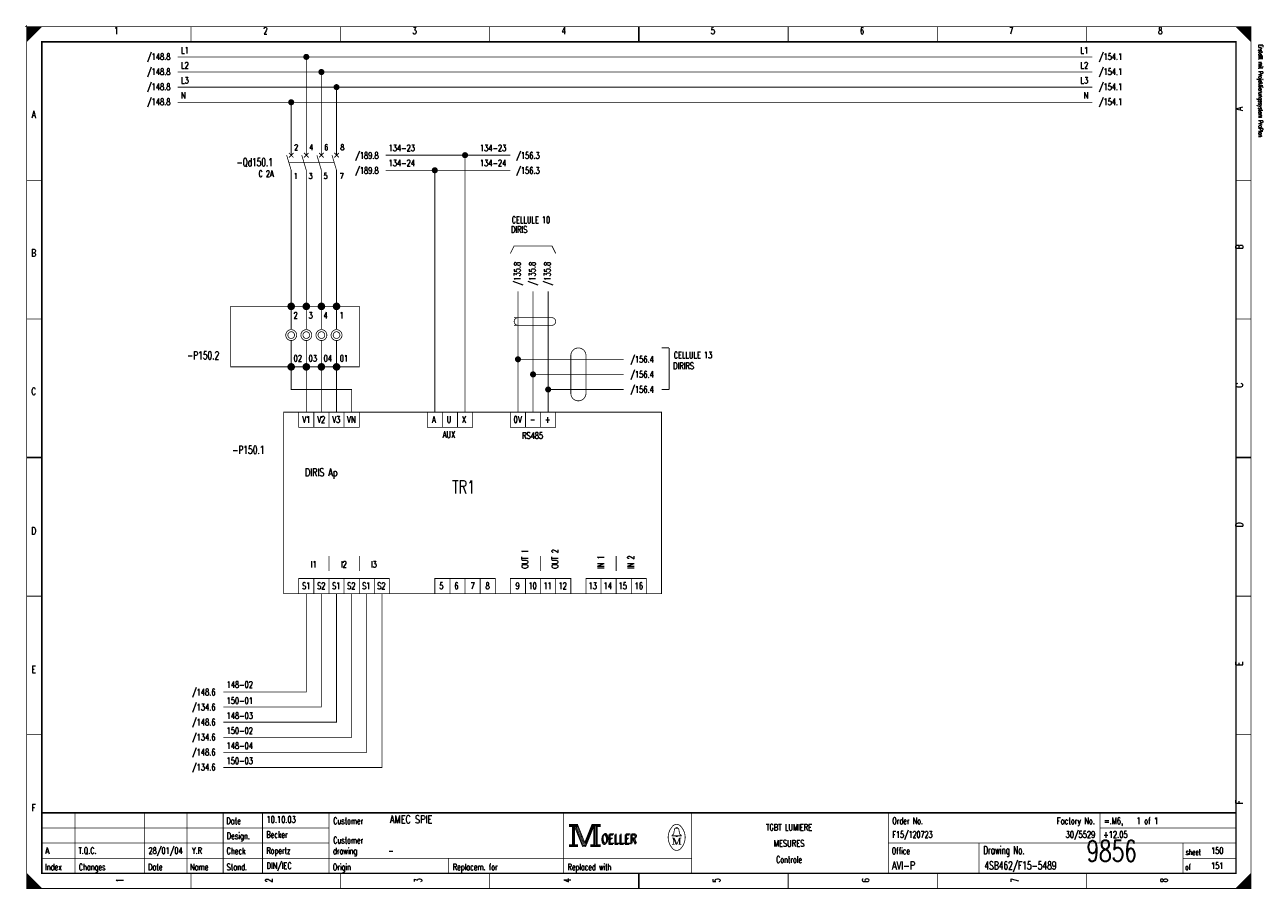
# Model space of a CAD drawing. Header units: centimetres. Extents: x 0 to 491, y -1040 to 69.
# Tile 72 of 181: x 0 to 41, y -600 to -571. Entities that reach past the tile are written whole.
import ezdxf
from ezdxf.enums import TextEntityAlignment as Align

# ---------------------------------------------------------------- set-up
doc = ezdxf.new("R2010")
doc.units = ezdxf.units.CM
doc.header["$MEASUREMENT"] = 0
doc.linetypes.add('GESTRICHELT', pattern=[3.75, 3, -0.75])
doc.layers.get('0').update_dxf_attribs({"color": 9, "linetype": 'CONTINUOUS'})
doc.styles.get("Standard").update_dxf_attribs({"font": 'romans.shx', "bigfont": 'TXT.shx'})

# ---------------------------------------------------------------- blocks, each defined once
blk = doc.blocks.new('BCIRCLE_FILLED')
at = {"color": 0, "linetype": 'Continuous', "const_width": 1, "flags": 128}
blk.add_lwpolyline([(0.5, 0, 1), (-0.5, 0, 1)], format="xyb", close=True, dxfattribs=at)

msp = doc.modelspace()

# ---------------------------------------------------------------- linework, layer by layer
at = {"color": 0}
for points, const_width in [([(0, -571.45), (0, -571.55)], 0.025), ([(0, -571.45), (0, -571.55)], 0.025), ([(-0.05, -571.5), (0.05, -571.5)], 0.025), ([(-0.05, -571.5), (0.05, -571.5)], 0.025), ([(5.438, -571.5), (5.438, -572)], 0.025), ([(10.375, -571.5), (10.375, -572)], 0.025), ([(15.312, -571.5), (15.312, -572)], 0.025), ([(20.25, -572), (20.25, -571.5)], 0.05), ([(20.25, -571.5), (20.25, -572)], 0.025), ([(25.188, -571.5), (25.188, -572)], 0.025), ([(30.125, -571.5), (30.125, -572)], 0.025), ([(35.062, -571.5), (35.062, -572)], 0.025), ([(8.6, -575.75), (8.75, -576.25)], 0.025), ([(8.675, -575.675), (8.825, -575.825)], 0.03), ([(8.8, -575.7), (8.675, -575.825)], 0.03), ([(8.825, -575.675), (8.725, -575.775)], 0.03), ([(9.1, -575.75), (9.25, -576.25)], 0.025), ([(9.175, -575.675), (9.325, -575.825)], 0.03), ([(9.325, -575.675), (9.175, -575.825)], 0.03), ([(9.6, -575.75), (9.75, -576.25)], 0.025), ([(9.825, -575.675), (9.675, -575.825)], 0.03), ([(9.675, -575.675), (9.825, -575.825)], 0.03), ([(10.1, -575.75), (10.25, -576.25)], 0.025), ([(10.325, -575.675), (10.175, -575.825)], 0.03), ([(10.175, -575.675), (10.325, -575.825)], 0.03), ([(0, -576.583), (0.5, -576.583)], 0.025), ([(40.5, -576.583), (40, -576.583)], 0.025), ([(8.75, -581.5), (8.75, -580.75)], 0.025), ([(9.25, -581.5), (9.25, -580.75)], 0.025), ([(9.75, -581.5), (9.75, -580.75)], 0.025), ([(10.25, -581.5), (10.25, -580.75)], 0.025), ([(0, -581.167), (0.5, -581.167)], 0.025), ([(40.5, -581.167), (40, -581.167)], 0.025), ([(8.75, -581.9), (8.75, -582.75)], 0.025), ([(9.25, -581.9), (9.25, -582.75)], 0.025), ([(9.75, -581.9), (9.75, -582.75)], 0.025), ([(10.25, -581.9), (10.25, -582.75)], 0.025), ([(21, -582.125), (21.25, -582.125)], 0.03), ([(21.25, -582.125), (21.25, -583.5)], 0.03), ([(21.25, -583.5), (21, -583.5)], 0.03), ([(0.5, -585.75), (0, -585.75)], 0.05), ([(0, -585.75), (0.5, -585.75)], 0.025), ([(40, -585.75), (40.5, -585.75)], 0.05), ([(40.5, -585.75), (40, -585.75)], 0.025), ([(10, -589), (10, -589.5)], 0.025), ([(11, -589.5), (11, -589)], 0.025), ([(17, -589), (17, -589.5)], 0.025), ([(19.5, -589.5), (19.5, -589)], 0.025), ([(0, -590.333), (0.5, -590.333)], 0.025), ([(40.5, -590.333), (40, -590.333)], 0.025), ([(0, -594.917), (0.5, -594.917)], 0.025), ([(40.5, -594.917), (40, -594.917)], 0.025), ([(40, -597.5), (0.5, -597.5)], 0.05), ([(1.6, -599.5), (1.6, -597.5)], 0.025), ([(3.9, -599.5), (3.9, -597.5)], 0.025), ([(5.3, -599.5), (5.3, -597.5)], 0.025), ([(6.5, -597.5), (6.5, -599.5)], 0.025), ([(7.8, -597.5), (7.8, -599.5)], 0.025), ([(10, -597.5), (10, -599.5)], 0.025), ([(17.75, -597.5), (17.75, -599.5)], 0.025), ([(22, -597.5), (22, -599.5)], 0.025), ([(28.5, -597.5), (28.5, -599.5)], 0.025), ([(35.5, -597.5), (35.5, -598.5)], 0.025), ([(0.5, -598), (10, -598)], 0.025), ([(18.15, -597.95), (18.4, -598.58)], 0.025), ([(18.47, -598.51), (18.7, -597.94)], 0.025), ([(21.46, -598.01), (21.55, -598.01)], 0.025), ([(35.5, -598), (40, -598)], 0.025), ([(0.5, -598.5), (10, -598.5)], 0.025), ([(21.35, -598.33), (21.42, -598.33)], 0.025), ([(21.42, -598.33), (21.51, -598.54)], 0.025), ([(21.51, -598.54), (21.59, -598.33)], 0.025), ([(21.59, -598.54), (21.59, -598.33)], 0.025), ([(21.59, -598.33), (21.65, -598.33)], 0.025), ([(21.61, -598.33), (21.61, -598.54)], 0.025), ([(28.5, -598.5), (40, -598.5)], 0.025), ([(31.5, -598.5), (31.5, -599.5)], 0.025), ([(38.25, -598.5), (38.25, -599.5)], 0.025), ([(18.4, -598.58), (18.46, -598.58)], 0.025), ([(21.39, -598.54), (21.43, -598.54)], 0.025), ([(21.65, -598.54), (21.57, -598.54)], 0.025), ([(0.5, -599), (22, -599)], 0.025), ([(13.95, -599), (13.95, -599.5)], 0.025), ([(38.25, -599), (40, -599)], 0.025), ([(5.438, -600), (5.438, -599.5)], 0.025), ([(10.375, -600), (10.375, -599.5)], 0.025), ([(15.312, -600), (15.312, -599.5)], 0.025), ([(20.25, -599.5), (20.25, -600)], 0.05), ([(20.25, -600), (20.25, -599.5)], 0.025), ([(25.188, -600), (25.188, -599.5)], 0.025), ([(30.125, -600), (30.125, -599.5)], 0.025), ([(35.062, -600), (35.062, -599.5)], 0.025), ([(40.5, -599.5), (40, -600)], 0.025), ([(0.475, -600), (0.475, -599.975)], 0.025)]:
    msp.add_lwpolyline(points, dxfattribs=dict(at, const_width=const_width))
at = {"color": 0, "const_width": 0.025, "flags": 128}
for points in [[(0, -585.75), (0, -571.5), (40.5, -571.5), (40.5, -600), (0, -600), (0, -585.75)], [(0, -571.5), (0.5, -571.5), (0, -572), (0, -571.5)], [(0.025, -571.5), (0.025, -571.975), (0.05, -571.95), (0.05, -571.5), (0.075, -571.5), (0.075, -571.925), (0.1, -571.9), (0.1, -571.5), (0.125, -571.5), (0.125, -571.875), (0.15, -571.85), (0.15, -571.5), (0.175, -571.5), (0.175, -571.825), (0.2, -571.8)], [(0.2, -571.8), (0.2, -571.5), (0.225, -571.5), (0.225, -571.775), (0.25, -571.75), (0.25, -571.5), (0.275, -571.5), (0.275, -571.725), (0.3, -571.7), (0.3, -571.5), (0.325, -571.5), (0.325, -571.675), (0.35, -571.65), (0.35, -571.5), (0.375, -571.5)], [(0.375, -571.5), (0.375, -571.625), (0.4, -571.6), (0.4, -571.5), (0.425, -571.5), (0.425, -571.575), (0.45, -571.55), (0.45, -571.5), (0.475, -571.5), (0.475, -571.525)], [(40, -571.5), (40.5, -572), (40.475, -571.975), (40.475, -571.5), (40.45, -571.5), (40.45, -571.95), (40.425, -571.925), (40.425, -571.5), (40.4, -571.5), (40.4, -571.9), (40.375, -571.875), (40.375, -571.5), (40.35, -571.5), (40.35, -571.85), (40.325, -571.825)], [(40.15, -571.65), (40.15, -571.5), (40.125, -571.5), (40.125, -571.625), (40.1, -571.6), (40.1, -571.5), (40.075, -571.5), (40.075, -571.575), (40.05, -571.55), (40.05, -571.5), (40.025, -571.5), (40.025, -571.525)], [(40.325, -571.825), (40.325, -571.5), (40.3, -571.5), (40.3, -571.8), (40.275, -571.775), (40.275, -571.5), (40.25, -571.5), (40.25, -571.75), (40.225, -571.725), (40.225, -571.5), (40.2, -571.5), (40.2, -571.7), (40.175, -571.675), (40.175, -571.5), (40.15, -571.5)], [(35.25, -572.5), (5, -572.5)], [(9.25, -575.75), (9.25, -572.5)], [(35.25, -573), (5, -573)], [(9.75, -575.75), (9.75, -573)], [(35.25, -573.5), (5, -573.5)], [(10.25, -575.75), (10.25, -573.5)], [(35.25, -574), (5, -574)], [(8.75, -575.75), (8.75, -574)], [(14.5, -584.25), (14.5, -575.75), (11.875, -575.75)], [(16, -575.75), (14.5, -575.75)], [(8.75, -580.75), (8.75, -576.25)], [(9.25, -580.75), (9.25, -576.25)], [(9.75, -580.75), (9.75, -576.25)], [(10.25, -580.75), (10.25, -576.25)], [(16, -576.25), (11.875, -576.25)], [(13.5, -584.25), (13.5, -576.25)], [(17.5, -579), (17.375, -578.75), (16.125, -578.75), (16, -579)], [(19.75, -582.5), (16.25, -582.5), (16.25, -580.25)], [(19.75, -583), (16.75, -583), (16.75, -580.25)], [(19.75, -583.5), (17.25, -583.5), (17.25, -580.25)], [(16.25, -584.25), (16.25, -582.5)], [(18.275, -582.125), (18.225, -582.125)], [(10.75, -584.25), (10.75, -583.5), (8.75, -583.5), (8.75, -582.75)], [(9.25, -584.25), (9.25, -582.75)], [(9.75, -584.25), (9.75, -582.75)], [(10.25, -584.25), (10.25, -582.75)], [(16.75, -584.25), (16.75, -583)], [(17.25, -584.25), (17.25, -583.5)], [(6.5, -593.5), (9.25, -593.5), (9.25, -590.25)], [(6.5, -594), (9.75, -594), (9.75, -590.25)], [(6.5, -594.5), (10.25, -594.5), (10.25, -590.25)], [(6.5, -595), (10.75, -595), (10.75, -590.25)], [(6.5, -595.5), (11.25, -595.5), (11.25, -590.25)], [(6.5, -596), (11.75, -596), (11.75, -590.25)], [(17.95, -597.88), (17.95, -597.95), (18.05, -597.95), (18.05, -598.55), (17.95, -598.55), (17.95, -598.62), (18.22, -598.62), (18.22, -598.55), (18.12, -598.55), (18.12, -597.95), (18.22, -597.95), (18.22, -597.88), (17.95, -597.88)], [(18.07, -597.93), (18.07, -598.57), (18.1, -598.57), (18.1, -597.93)], [(18.12, -597.95), (18.39, -598.62), (18.49, -598.62), (18.76, -597.95)], [(18.18, -597.95), (18.42, -598.54), (18.46, -598.54)], [(18.22, -597.88), (18.46, -598.48), (18.7, -597.88)], [(18.22, -597.95), (18.44, -598.51), (18.47, -598.51)], [(18.46, -598.58), (18.49, -598.58), (18.74, -597.95)], [(18.46, -598.54), (18.48, -598.54), (18.72, -597.95)], [(18.76, -597.95), (18.76, -598.55), (18.66, -598.55), (18.66, -598.62), (18.71, -598.62)], [(18.7, -597.88), (18.7, -597.95), (18.8, -597.95), (18.8, -598.55), (18.7, -598.55), (18.7, -598.62), (18.97, -598.62), (18.97, -598.55), (18.87, -598.55), (18.87, -597.95), (18.97, -597.95), (18.97, -597.88), (18.7, -597.88)], [(18.78, -597.93), (18.78, -598.57), (18.83, -598.57), (18.83, -597.93), (18.85, -597.93), (18.85, -598.57)], [(21.48, -598.26), (21.35, -598.26), (21.35, -598.24), (21.4, -598.2), (21.43, -598.04)], [(21.48, -598.01), (21.48, -597.98), (21.52, -597.98), (21.52, -598.01)], [(21.52, -598.26), (21.65, -598.26), (21.65, -598.24), (21.6, -598.2), (21.57, -598.04)], [(21.39, -598.33), (21.39, -598.54), (21.35, -598.54)], [(21.39, -598.33), (21.48, -598.54), (21.51, -598.54)], [(0, -599.5), (0, -600), (0.5, -600), (0, -599.5), (0.025, -599.525), (0.025, -600), (0.05, -600), (0.05, -599.55), (0.075, -599.575), (0.075, -600), (0.1, -600), (0.1, -599.6), (0.125, -599.625), (0.125, -600), (0.15, -600)], [(0.15, -600), (0.15, -599.65), (0.175, -599.675), (0.175, -600), (0.2, -600), (0.2, -599.7), (0.225, -599.725), (0.225, -600), (0.25, -600), (0.25, -599.75), (0.275, -599.775), (0.275, -600), (0.3, -600), (0.3, -599.8), (0.325, -599.825)], [(40.3, -600), (40.3, -599.7), (40.275, -599.725), (40.275, -600), (40.25, -600), (40.25, -599.75), (40.225, -599.775), (40.225, -600), (40.2, -600), (40.2, -599.8), (40.175, -599.825), (40.175, -600), (40.15, -600), (40.15, -599.85), (40.125, -599.875)], [(40.475, -599.525), (40.475, -600), (40.45, -600), (40.45, -599.55), (40.425, -599.575), (40.425, -600), (40.4, -600), (40.4, -599.6), (40.375, -599.625), (40.375, -600), (40.35, -600), (40.35, -599.65), (40.325, -599.675), (40.325, -600), (40.3, -600)], [(0.325, -599.825), (0.325, -600), (0.35, -600), (0.35, -599.85), (0.375, -599.875), (0.375, -600), (0.4, -600), (0.4, -599.9), (0.425, -599.925), (0.425, -600), (0.45, -600), (0.45, -599.95), (0.475, -599.975)], [(40.125, -599.875), (40.125, -600), (40.1, -600), (40.1, -599.9), (40.075, -599.925), (40.075, -600), (40.05, -600), (40.05, -599.95), (40.025, -599.975), (40.025, -600)]]:
    msp.add_lwpolyline(points, dxfattribs=at)
at = {"color": 0, "flags": 128}
for points, const_width in [([(0, -571.5), (40.5, -571.5), (40.5, -600), (0, -600)], 0.025), ([(0.5, -572), (40, -572), (40, -599.5), (0.5, -599.5)], 0.05), ([(0.5, -572), (40, -572), (40, -599.5), (0.5, -599.5)], 0.025), ([(11, -582.75), (6.75, -582.75), (6.75, -580.75), (11, -580.75)], 0.025), ([(8.5, -584.25), (21, -584.25), (21, -590.25), (8.5, -590.25)], 0.025), ([(9, -584.25), (9.5, -584.25), (9.5, -584.75), (9, -584.75)], 0.025), ([(9.5, -584.25), (10, -584.25), (10, -584.75), (9.5, -584.75)], 0.025), ([(10, -584.25), (10.5, -584.25), (10.5, -584.75), (10, -584.75)], 0.025), ([(10.5, -584.25), (11, -584.25), (11, -584.75), (10.5, -584.75)], 0.025), ([(13.25, -584.25), (13.75, -584.25), (13.75, -584.75), (13.25, -584.75)], 0.025), ([(13.75, -584.25), (14.25, -584.25), (14.25, -584.75), (13.75, -584.75)], 0.025), ([(14.25, -584.25), (14.75, -584.25), (14.75, -584.75), (14.25, -584.75)], 0.025), ([(16, -584.25), (16.5, -584.25), (16.5, -584.75), (16, -584.75)], 0.025), ([(16.5, -584.25), (17, -584.25), (17, -584.75), (16.5, -584.75)], 0.025), ([(17, -584.25), (17.5, -584.25), (17.5, -584.75), (17, -584.75)], 0.025), ([(9, -589.75), (9.5, -589.75), (9.5, -590.25), (9, -590.25)], 0.025), ([(9.5, -589.75), (10, -589.75), (10, -590.25), (9.5, -590.25)], 0.025), ([(10, -589.75), (10.5, -589.75), (10.5, -590.25), (10, -590.25)], 0.025), ([(10.5, -589.75), (11, -589.75), (11, -590.25), (10.5, -590.25)], 0.025), ([(11, -589.75), (11.5, -589.75), (11.5, -590.25), (11, -590.25)], 0.025), ([(11.5, -589.75), (12, -589.75), (12, -590.25), (11.5, -590.25)], 0.025), ([(13.5, -589.75), (14, -589.75), (14, -590.25), (13.5, -590.25)], 0.025), ([(14, -589.75), (14.5, -589.75), (14.5, -590.25), (14, -590.25)], 0.025), ([(14.5, -589.75), (15, -589.75), (15, -590.25), (14.5, -590.25)], 0.025), ([(15, -589.75), (15.5, -589.75), (15.5, -590.25), (15, -590.25)], 0.025), ([(16, -589.75), (16.5, -589.75), (16.5, -590.25), (16, -590.25)], 0.025), ([(16.5, -589.75), (17, -589.75), (17, -590.25), (16.5, -590.25)], 0.025), ([(17, -589.75), (17.5, -589.75), (17.5, -590.25), (17, -590.25)], 0.025), ([(17.5, -589.75), (18, -589.75), (18, -590.25), (17.5, -590.25)], 0.025), ([(18.5, -589.75), (19, -589.75), (19, -590.25), (18.5, -590.25)], 0.025), ([(19, -589.75), (19.5, -589.75), (19.5, -590.25), (19, -590.25)], 0.025), ([(19.5, -589.75), (20, -589.75), (20, -590.25), (19.5, -590.25)], 0.025), ([(20, -589.75), (20.5, -589.75), (20.5, -590.25), (20, -590.25)], 0.025), ([(17.97, -597.9), (18.2, -597.9), (18.2, -597.93), (17.97, -597.93)], 0.025), ([(18.72, -597.9), (18.95, -597.9), (18.95, -597.93), (18.72, -597.93)], 0.025), ([(21.48, -598.26), (21.52, -598.26), (21.52, -598.29), (21.48, -598.29)], 0.025), ([(17.97, -598.57), (18.2, -598.57), (18.2, -598.6), (17.97, -598.6)], 0.025), ([(18.68, -598.57), (18.95, -598.57), (18.95, -598.6), (18.68, -598.6)], 0.025)]:
    msp.add_lwpolyline(points, close=True, dxfattribs=dict(at, const_width=const_width))
at = {"color": 0, "linetype": 'GESTRICHELT', "const_width": 0.025}
for points in [[(8.675, -576), (10.175, -576)], [(16.125, -581.125), (17.375, -581.125)], [(16.125, -581.375), (17.375, -581.375)], [(18, -582.375), (18, -583.625)], [(18.5, -582.375), (18.5, -583.625)]]:
    msp.add_lwpolyline(points, dxfattribs=at)
at = {"color": 0, "flags": 128}
for points, const_width in [([(8.85, -580.75, 1), (8.65, -580.75, 1)], 0.05), ([(8.8, -580.75, 1), (8.7, -580.75, 1)], 0.05), ([(8.775, -580.75, 1), (8.725, -580.75, 1)], 0.05), ([(9.35, -580.75, 1), (9.15, -580.75, 1)], 0.05), ([(9.3, -580.75, 1), (9.2, -580.75, 1)], 0.05), ([(9.275, -580.75, 1), (9.225, -580.75, 1)], 0.05), ([(9.85, -580.75, 1), (9.65, -580.75, 1)], 0.05), ([(9.8, -580.75, 1), (9.7, -580.75, 1)], 0.05), ([(9.775, -580.75, 1), (9.725, -580.75, 1)], 0.05), ([(10.35, -580.75, 1), (10.15, -580.75, 1)], 0.05), ([(10.3, -580.75, 1), (10.2, -580.75, 1)], 0.05), ([(10.275, -580.75, 1), (10.225, -580.75, 1)], 0.05), ([(8.93, -581.7, 1), (8.57, -581.7, 1)], 0.025), ([(8.861, -581.7, 1), (8.639, -581.7, 1)], 0.025), ([(9.43, -581.7, 1), (9.07, -581.7, 1)], 0.025), ([(9.361, -581.7, 1), (9.139, -581.7, 1)], 0.025), ([(9.93, -581.7, 1), (9.57, -581.7, 1)], 0.025), ([(9.861, -581.7, 1), (9.639, -581.7, 1)], 0.025), ([(10.43, -581.7, 1), (10.07, -581.7, 1)], 0.025), ([(10.361, -581.7, 1), (10.139, -581.7, 1)], 0.025), ([(8.85, -582.75, 1), (8.65, -582.75, 1)], 0.05), ([(8.8, -582.75, 1), (8.7, -582.75, 1)], 0.05), ([(8.775, -582.75, 1), (8.725, -582.75, 1)], 0.05), ([(9.35, -582.75, 1), (9.15, -582.75, 1)], 0.05), ([(9.3, -582.75, 1), (9.2, -582.75, 1)], 0.05), ([(9.275, -582.75, 1), (9.225, -582.75, 1)], 0.05), ([(9.85, -582.75, 1), (9.65, -582.75, 1)], 0.05), ([(9.8, -582.75, 1), (9.7, -582.75, 1)], 0.05), ([(9.775, -582.75, 1), (9.725, -582.75, 1)], 0.05), ([(10.35, -582.75, 1), (10.15, -582.75, 1)], 0.05), ([(10.3, -582.75, 1), (10.2, -582.75, 1)], 0.05), ([(10.275, -582.75, 1), (10.225, -582.75, 1)], 0.05)]:
    msp.add_lwpolyline(points, format="xyb", close=True, dxfattribs=dict(at, const_width=const_width))
at = {"color": 0, "linetype": 'GESTRICHELT', "const_width": 0.025, "flags": 128}
for points in [[(16.25, -581.125, 1), (16.25, -581.375, 1)], [(17.375, -581.375, 1), (17.375, -581.125, 1)], [(18.5, -582.375, 1), (18, -582.375, 1)], [(18, -583.625, 1), (18.5, -583.625, 1)]]:
    msp.add_lwpolyline(points, format="xyb", dxfattribs=at)
at = {"color": 0, "const_width": 0.025, "flags": 128}
for points in [[(21.35, -597.961, 0.373815), (21.349, -598.657, 0.373815)], [(21.649, -597.96, 0.530775), (21.351, -597.959, 0.530775)], [(21.46, -598.01, 0.414214), (21.43, -598.04, 0.414214)], [(21.57, -598.04, 0.414214), (21.54, -598.01, 0.414214)], [(21.65, -598.66, 0.378582), (21.646, -597.956, 0.378582)], [(21.35, -598.66, 0.532213), (21.649, -598.661, 0.532213)]]:
    msp.add_lwpolyline(points, format="xyb", dxfattribs=at)

# ---------------------------------------------------------------- block references
at = {"color": 0, "xscale": 0.1, "yscale": 0.1, "zscale": 0.1}
for p in [(9.25, -572.5), (9.75, -573), (10.25, -573.5), (8.75, -574), (14.5, -575.75), (13.5, -576.25), (16.25, -582.5), (16.75, -583), (17.25, -583.5)]:
    msp.add_blockref('BCIRCLE_FILLED', p, dxfattribs=at)

# ---------------------------------------------------------------- texts
at = {"color": 0}
for s, height, width, p in [('1', 0.238, 0.672, (2.965, -571.514)), ('2', 0.238, 0.672, (7.899, -571.514)), ('3', 0.238, 0.672, (12.832, -571.514)), ('4', 0.238, 0.672, (17.766, -571.514)), ('5', 0.238, 0.672, (22.699, -571.514)), ('6', 0.238, 0.672, (27.632, -571.514)), ('7', 0.238, 0.672, (32.566, -571.514)), ('8', 0.238, 0.672, (37.499, -571.514)), ('A', 0.238, 0.76, (0.233, -574.283)), ('B', 0.238, 0.76, (0.233, -578.861)), ('-P150.2', 0.2619, 0.691429, (5.84, -582.24)), ('/156.4', 0.2143, 0.68, (20.356, -582.396)), ('/156.4', 0.2143, 0.68, (20.356, -582.893)), ('C', 0.238, 0.76, (0.233, -583.439)), ('/156.4', 0.2143, 0.68, (20.356, -583.39)), ('V1', 0.2143, 0.716, (9.248, -584.384)), ('V2', 0.2143, 0.716, (9.744, -584.384)), ('V3', 0.2143, 0.716, (10.241, -584.384)), ('VN', 0.2143, 0.76, (10.738, -584.384)), ('A', 0.214, 0.76, (13.471, -584.384)), ('U', 0.214, 0.76, (13.968, -584.384)), ('X', 0.214, 0.76, (14.465, -584.384)), ('0V', 0.2143, 0.716, (16.239, -584.384)), ('-', 0.214, 0.696, (16.736, -584.384)), ('+', 0.214, 0.696, (17.233, -584.384)), ('AUX', 0.2143, 0.76, (13.968, -584.88)), ('RS485', 0.2143, 0.7072, (16.736, -584.916)), ('DIRIS Ap', 0.2619, 0.732, (9.744, -586.108)), ('D', 0.238, 0.76, (0.233, -588.053)), ('I1', 0.2143, 0.716, (9.496, -589.175)), ('I2', 0.2143, 0.716, (10.49, -589.175)), ('I3', 0.2143, 0.716, (11.483, -589.175)), ('S1', 0.2143, 0.716, (9.248, -589.885)), ('S2', 0.2143, 0.716, (9.744, -589.885)), ('S1', 0.2143, 0.716, (10.241, -589.885)), ('S2', 0.2143, 0.716, (10.738, -589.885)), ('S1', 0.2143, 0.716, (11.235, -589.885)), ('S2', 0.2143, 0.716, (11.732, -589.885)), ('5', 0.214, 0.672, (13.719, -589.885)), ('6', 0.214, 0.672, (14.216, -589.885)), ('7', 0.214, 0.672, (14.749, -589.885)), ('8', 0.214, 0.672, (15.246, -589.885)), ('9', 0.214, 0.672, (16.239, -589.885)), ('10', 0.2143, 0.672, (16.736, -589.885)), ('11', 0.2143, 0.672, (17.233, -589.885)), ('12', 0.2143, 0.672, (17.73, -589.885)), ('13', 0.2143, 0.672, (18.724, -589.885)), ('14', 0.2143, 0.672, (19.221, -589.885)), ('15', 0.2143, 0.672, (19.718, -589.885)), ('16', 0.2143, 0.672, (20.25, -589.885)), ('E', 0.238, 0.76, (0.233, -592.632)), ('F', 0.238, 0.76, (0.233, -597.21)), ('TGBT LUMIERE', 0.21431, 0.754667, (25.219, -597.87)), ('MESURES', 0.2143, 0.76, (25.219, -598.403)), ('Controle', 0.2143, 0.62, (25.219, -598.935))]:
    msp.add_text(s, height=height, dxfattribs=dict(at, width=width)).set_placement(p, align=Align.TOP_CENTER)
for s, height, width, p in [('L1', 0.2143, 0.716, (5.105, -572.174)), ('L2', 0.2143, 0.716, (5.105, -572.671)), ('/154.1', 0.2143, 0.68, (35.465, -572.387)), ('/154.1', 0.2143, 0.68, (35.465, -572.884)), ('L3', 0.2143, 0.716, (5.105, -573.168)), ('/154.1', 0.2143, 0.68, (35.465, -573.381)), ('N', 0.214, 0.76, (5.102, -573.665)), ('/154.1', 0.2143, 0.68, (35.465, -573.878)), ('134-23', 0.2143, 0.676, (11.973, -575.404)), ('134-24', 0.2143, 0.676, (11.973, -575.901)), ('/156.3', 0.2143, 0.68, (16.193, -575.653)), ('1', 0.191, 0.672, (8.827, -576.341)), ('3', 0.191, 0.672, (9.323, -576.341)), ('5', 0.191, 0.672, (9.82, -576.341)), ('7', 0.191, 0.672, (10.353, -576.341)), ('/156.3', 0.2143, 0.68, (16.193, -576.149)), ('CELLULE 10', 0.2143, 0.736, (16.046, -577.782)), ('DIRIS', 0.2143, 0.76, (16.017, -578.101)), ('2', 0.214, 0.672, (8.827, -580.941)), ('3', 0.214, 0.672, (9.323, -580.941)), ('4', 0.214, 0.672, (9.82, -580.941)), ('1', 0.214, 0.672, (10.353, -580.941)), ('02', 0.2143, 0.672, (8.832, -582.361)), ('03', 0.2143, 0.672, (9.328, -582.361)), ('04', 0.2143, 0.672, (9.825, -582.361)), ('01', 0.2143, 0.672, (10.358, -582.361)), ('CELLULE 13', 0.2143, 0.736, (21.405, -582.254)), ('DIRIRS', 0.2143, 0.76, (21.384, -582.609)), ('TR1', 0.4286, 0.730667, (14.075, -586.506)), ('148-02', 0.2143, 0.676, (6.614, -593.15)), ('150-01', 0.2143, 0.676, (6.614, -593.682)), ('148-03', 0.2143, 0.676, (6.614, -594.179)), ('150-02', 0.2143, 0.676, (6.614, -594.676)), ('148-04', 0.2143, 0.676, (6.614, -595.173)), ('150-03', 0.2143, 0.676, (6.614, -595.67)), ('Date', 0.2143, 0.64, (6.605, -597.658)), ('Customer', 0.2143, 0.62, (10.14, -597.658)), ('Order No.', 0.2143, 0.656889, (28.633, -597.658)), ('=.M6,    1 of 1', 0.21431, 0.682667, (35.64, -597.658)), ('Design.', 0.2143, 0.636571, (6.619, -598.154)), ('Customer', 0.2143, 0.62, (10.14, -598.296)), ('OELLER', 0.3096, 0.76, (18.996, -598.225)), ('OELLER', 0.3096, 0.76, (18.996, -598.225)), ('OELLER', 0.3096, 0.76, (19.032, -598.19)), ('Check', 0.2143, 0.632, (6.612, -598.651)), ('drawing', 0.2143, 0.6, (10.133, -598.651)), ('Office', 0.2143, 0.626667, (28.615, -598.651)), ('Drawing No.', 0.26194, 0.646545, (31.643, -598.602)), ('sheet', 0.1905, 0.6, (38.338, -598.701)), ('Index', 0.2143, 0.632, (0.609, -599.184)), ('Changes', 0.2143, 0.622857, (1.726, -599.184)), ('Date', 0.2143, 0.64, (4.015, -599.184)), ('Name', 0.2143, 0.64, (5.404, -599.184)), ('Stand.', 0.2143, 0.642667, (6.612, -599.184)), ('Origin', 0.2143, 0.626667, (10.127, -599.184)), ('Replacem. for', 0.21431, 0.627077, (14.097, -599.184)), ('Replaced with', 0.21431, 0.619692, (17.895, -599.184)), ('of', 0.1905, 0.6, (38.323, -599.198))]:
    msp.add_text(s, height=height, dxfattribs=dict(at, width=width)).set_placement(p, align=Align.TOP_LEFT)
for s, height, width, p in [('L1', 0.2143, 0.716, (35.114, -572.174)), ('/148.8', 0.2143, 0.68, (4.758, -572.387)), ('L2', 0.2143, 0.716, (35.114, -572.671)), ('/148.8', 0.2143, 0.68, (4.758, -572.884)), ('/148.8', 0.2143, 0.68, (4.758, -573.381)), ('L3', 0.2143, 0.716, (35.114, -573.168)), ('/148.8', 0.2143, 0.68, (4.758, -573.878)), ('N', 0.214, 0.76, (35.116, -573.665)), ('134-23', 0.2143, 0.676, (15.864, -575.404)), ('-Qd150.1', 0.2619, 0.68, (8.144, -575.851)), ('/189.8', 0.2143, 0.68, (11.643, -575.653)), ('134-24', 0.2143, 0.676, (15.864, -575.901)), ('C 2A', 0.2143, 0.722, (8.168, -576.256)), ('/189.8', 0.2143, 0.68, (11.643, -576.149)), ('-P150.1', 0.2619, 0.691429, (7.866, -585.363)), ('/148.6', 0.2143, 0.68, (6.248, -593.399)), ('/134.6', 0.2143, 0.68, (6.248, -593.895)), ('/148.6', 0.2143, 0.68, (6.248, -594.392)), ('/134.6', 0.2143, 0.68, (6.248, -594.889)), ('/148.6', 0.2143, 0.68, (6.248, -595.386)), ('/134.6', 0.2143, 0.68, (6.248, -595.883)), ('Factory No.', 0.21431, 0.646545, (35.335, -597.658))]:
    msp.add_text(s, height=height, dxfattribs=dict(at, width=width)).set_placement(p, align=Align.TOP_RIGHT)
at = {"color": 0, "width": 0.622634}
msp.add_text('Erstellt mit Projektierungssystem ProPlan', height=0.14288, rotation=270, dxfattribs=at).set_placement((40.702, -572.094), align=Align.BOTTOM_LEFT)
at = {"color": 0}
for s, height, width, p in [('A', 0.238, 0.76, (39.991, -574.283)), ('B', 0.238, 0.76, (39.991, -578.861)), ('/135.8', 0.2143, 0.68, (16.122, -580.054)), ('/135.8', 0.2143, 0.68, (16.619, -580.054)), ('/135.8', 0.2143, 0.68, (17.116, -580.054)), ('C', 0.238, 0.76, (39.992, -583.439)), ('D', 0.238, 0.76, (39.992, -588.053)), ('OUT 1', 0.2143, 0.7296, (16.374, -589.423)), ('OUT 2', 0.2143, 0.7296, (17.368, -589.423)), ('IN 1', 0.2143, 0.722, (18.883, -589.423)), ('IN 2', 0.2143, 0.722, (19.877, -589.423)), ('E', 0.238, 0.76, (39.991, -592.632)), ('F', 0.238, 0.76, (39.991, -597.21))]:
    msp.add_text(s, height=height, rotation=90, dxfattribs=dict(at, width=width)).set_placement(p, align=Align.TOP_LEFT)
for s, height, width, p in [('2', 0.191, 0.672, (8.849, -575.643)), ('4', 0.191, 0.672, (9.345, -575.643)), ('6', 0.191, 0.672, (9.842, -575.643)), ('8', 0.191, 0.672, (10.375, -575.643)), ('10.10.03', 0.2143, 0.678, (7.934, -597.892)), ('AMEC SPIE', 0.2619, 0.752889, (12.016, -597.923)), ('Becker', 0.2143, 0.626667, (7.927, -598.389)), ('F15/120723', 0.2143, 0.6832, (28.639, -598.389)), ('9856', 0.7, 0.6928, (35.058, -599.322)), ('+12.05', 0.2143, 0.68, (35.611, -598.389)), ('A', 0.214, 0.76, (0.621, -598.921)), ('T.Q.C.', 0.2143, 0.728, (1.716, -598.921)), ('28/01/04', 0.2143, 0.678, (4.029, -598.921)), ('Y.R', 0.2143, 0.738667, (5.467, -598.921)), ('Ropertz', 0.2143, 0.622857, (7.932, -598.921)), ('-', 0.214, 0.696, (11.965, -598.921)), ('150', 0.2143, 0.672, (39.177, -598.921)), ('DIN/IEC', 0.2143, 0.750857, (7.935, -599.418)), ('AVI-P', 0.2619, 0.7472, (28.624, -599.449)), ('4SB462/F15-5489', 0.26194, 0.6928, (31.679, -599.449)), ('151', 0.2143, 0.672, (39.177, -599.418))]:
    msp.add_text(s, height=height, dxfattribs=dict(at, width=width)).set_placement(p, align=Align.BOTTOM_LEFT)
at = {"color": 0, "width": 0.675429}
msp.add_text('30/5529', height=0.2143, dxfattribs=at).set_placement((35.346, -598.389), align=Align.BOTTOM_RIGHT)
at = {"color": 0, "width": 0.672}
for s, p in [('1', (2.965, -599.73)), ('2', (7.899, -599.73)), ('3', (12.832, -599.73)), ('4', (17.766, -599.73)), ('5', (22.699, -599.73)), ('6', (27.632, -599.73)), ('7', (32.566, -599.73)), ('8', (37.499, -599.73))]:
    msp.add_text(s, height=0.238, rotation=90, dxfattribs=at).set_placement(p, align=Align.TOP_CENTER)

doc.saveas('drawing.dxf')
